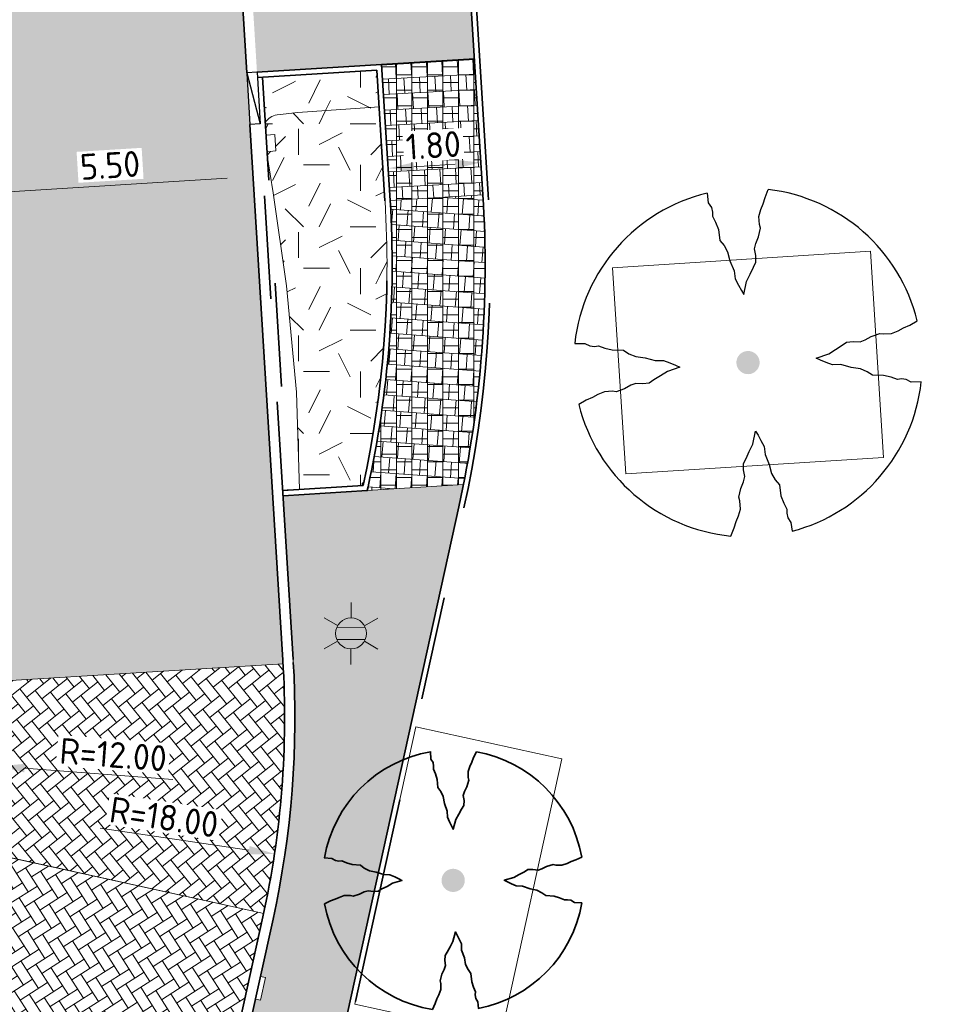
# Model space of a CAD drawing. Header units: metres. Extents: x 162305 to 163132, y 502542 to 502928.
# Tile 160 of 222: x 162626 to 162644, y 502709 to 502728. Entities that reach past the tile are written whole.
import ezdxf
from ezdxf.enums import TextEntityAlignment as Align

# ---------------------------------------------------------------- set-up
doc = ezdxf.new("R2010")
doc.units = ezdxf.units.M
for name, pattern in [('VH-GELEIDEBAND-SO', [6, 2, -2, 0, -2]), ('VH-OPSLUITBAND-SO', [10, 4, -2, 2, -2]), ('VH-TROTTOIRBAND-SO', [15, 5, -2, 2, -2, 2, -2]), ('ZZ-HIDDEN-SO', [4, 2, -2])]:
    doc.linetypes.add(name, pattern=pattern)
for name, color, linetype, lineweight, true_color in [('B-WE-OV-LICHTMAST-S-200', 190, 'Continuous', 18, 0x7f00ff), ('N-BH-VH-KANTOPSLUITING_ELEMENT_VERLOOPBAND-S', 253, 'Continuous', 30, 0x828282), ('N-BH-VH-VERHARDING_TEGEL-Grijs', 253, 'Continuous', 13, 0x828282), ('N-WE-GR-BOOM-S', 3, 'Continuous', 25, 0x00ff00), ('N-WE-GR-PLANTGATVERBETERING-A', 92, 'Continuous', 13, 0x00bd00), ('N-WE-VH-KANTOPSLUITING_GELEIDEBAND_50X200-G', 20, 'VH-GELEIDEBAND-SO', 35, 0xff3f00), ('N-WE-VH-KANTOPSLUITING_OPSLUITBAND_100X200-G', 150, 'VH-OPSLUITBAND-SO', 35, 0x007fff), ('N-WE-VH-KANTOPSLUITING_TROTTOIRBAND_180X200-G', 6, 'VH-TROTTOIRBAND-SO', 35, 0xff00ff), ('N-WE-VH-VERHARDING_BETONSTRAATSTEEN_KF_KEPER_EDELGRIJS-A', 254, 'Continuous', 13, 0xbebebe), ('N01-WE-GR-BOOM-S', 30, 'Continuous', 35, 0xff7f00)]:
    doc.layers.add(name, color=color, linetype=linetype, lineweight=lineweight, true_color=true_color)
for name, color, linetype, lineweight in [('N-BH-VH-MATERIAALGRENS-G', 7, 'Continuous', 40), ('N-WE-GR-GRAS-A-200', 62, 'Continuous', 18), ('N-WE-GW-ONTGRAVINGSVAK_ZAND-WERK-A', 7, 'Continuous', 13), ('N-WE-VH-KANTOPSLUITING_BETONRUG-G', 7, 'ZZ-HIDDEN-SO', 35), ('N-WE-VH-KANTOPSLUITING_VOORKANTBAND-G', 50, 'Continuous', 35), ('N-WE-VH-OPENVERHARDING_BETONSTRAATSTEEN-A-200', 92, 'Continuous', 18), ('N-WE-VH-OPENVERHARDING_TEGEL-A', 92, 'Continuous', 18), ('X-XX-AL-M', 7, 'Continuous', 18)]:
    doc.layers.add(name, color=color, linetype=linetype, lineweight=lineweight)
doc.layers.add('X-XX-AL-HULPLIJN 01-G', color=1, linetype='Continuous', lineweight=18, true_color=0xff0000, plot=False)
doc.styles.add('NLCS-ISO', font='NLCS-ISO.ttf')
doc.styles.add('NLCS-ISO-M200-T25', font='NLCS-ISO.ttf', dxfattribs={"height": 0.5})
doc.dimstyles.new('NLCS-M200-T25-PIJL_L2_H2', dxfattribs={"dimscale": 0.2, "dimtxt": 2.5, "dimasz": 2.5, "dimexe": 2, "dimexo": 2, "dimgap": 0.7, "dimtad": 1, "dimzin": 0, "dimdsep": 46, "dimtxsty": 'NLCS-ISO-M200-T25', "dimcen": 0, "dimdle": 2, "dimclrd": 256, "dimclre": 256, "dimclrt": 256, "dimazin": 0, "dimtfac": 1, "dimtdec": 3, "dimtofl": 0, "dimtmove": 0, "dimatfit": 3, "dimfxl": 2, "dimfxlon": 1, "dimtfillclr": 256, "dimtolj": 1, "dimtzin": 0, "dimlwd": -1, "dimlwe": -1, "dimarcsym": 0})
pattern_1 = [(0, (500, 0), (0.3, 0.15), [0.3, -0.3]), (90, (500, 0), (-0.3, 2e-17), [])]
pattern_2 = [(0, (0, 0), (2, 2), [0.5, -1.5]), (0, (1.1, 1.2), (2, 2), [0.5, -1.5]), (90, (0.2, 0.7), (-2, 2), [0.5, -1.5]), (90, (1, 1.4), (-2, 2), [0.5, -1.5]), (45, (0.4, 1.4), (0, 2), [0.5, -2.328427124]), (135, (1.1, 0), (-2, 0), [0.5, -2.328427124]), (26.5650512, (0.5, 0.6), (2, 8e-10), [0.5, -3.972135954]), (26.5650512, (1.4, 1.6), (2, 8e-10), [0.5, -3.972135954]), (63.43494882, (1.4, 0), (1e-10, 2), [0.5, -3.972135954]), (63.43494882, (0.5, 0.9), (1e-10, 2), [0.5, -3.972135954]), (63.43494882, (1.2, 0.4), (1e-10, 2), [0.5, -3.972135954]), (116.5650512, (0, 1.1), (-8e-10, 2), [0.5, -3.972135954]), (153.43494882, (0.4, 0.3), (-2, 1e-10), [0.5, -3.972135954])]

# ---------------------------------------------------------------- blocks, each defined once
blk = doc.blocks.new('SVH-KANTOPSLUITING_VERLOOP_180 200X250_50 200X200_LINKS5')
at = {"layer": 'N-BH-VH-KANTOPSLUITING_ELEMENT_VERLOOPBAND-S'}
for p, q in [((0.138, 1.01), (-0.062, 0.998)), ((-0.062, 0.998), (0.2, 0.012)), ((-0.062, 0.998), (0, 0)), ((0.138, 1.01), (0.2, 0.012)), ((0.2, 0.012), (0, 0))]:
    blk.add_line(p, q, dxfattribs=at)
blk = doc.blocks.new('*D226')
at = {"layer": 'Defpoints', "color": 0, "transparency": 16777216}
for p in [(162630.104, 502725.316), (162624.604, 502725.141), (162624.635, 502724.637)]:
    blk.add_point(p, dxfattribs=at)
at = {"layer": 'X-XX-AL-M', "transparency": 16777216}
for p, q in [((162629.625, 502724.944), (162625.134, 502724.668)), ((162630.124, 502724.975), (162630.149, 502724.575)), ((162624.628, 502724.742), (162624.659, 502724.238))]:
    blk.add_line(p, q, dxfattribs=at)
for points in [[(162629.62, 502725.027), (162629.631, 502724.861), (162630.124, 502724.975)], [(162625.129, 502724.751), (162625.139, 502724.584), (162624.635, 502724.637)]]:
    blk.add_solid(points, dxfattribs=at)
at = {"layer": 'X-XX-AL-M', "transparency": 16777216, "insert": (162627.356, 502725.195), "char_height": 0.5, "attachment_point": 5, "rotation": 3.5212, "style": 'NLCS-ISO-M200-T25', "bg_fill": 3, "box_fill_scale": 1.1, "bg_fill_color": 256, "bg_fill_true_color": 13158600, "bg_fill_transparency": 0}
blk.add_mtext('\\A1;5.50', dxfattribs=at)
blk = doc.blocks.new('*D227')
at = {"layer": 'Defpoints', "color": 0, "transparency": 16777216}
for p in [(162634.52, 502725.488), (162632.728, 502725.312), (162632.739, 502725.137)]:
    blk.add_point(p, dxfattribs=at)
at = {"layer": 'X-XX-AL-M', "transparency": 16777216}
for p, q in [((162632.739, 502725.137), (162632.764, 502724.738)), ((162634.036, 502725.219), (162633.238, 502725.169)), ((162634.535, 502725.25), (162634.56, 502724.851))]:
    blk.add_line(p, q, dxfattribs=at)
for points in [[(162634.031, 502725.302), (162634.042, 502725.135), (162634.535, 502725.25)], [(162633.233, 502725.252), (162633.243, 502725.085), (162632.739, 502725.137)]]:
    blk.add_solid(points, dxfattribs=at)
at = {"layer": 'X-XX-AL-M', "transparency": 16777216, "insert": (162633.613, 502725.583), "char_height": 0.5, "attachment_point": 5, "rotation": 3.5814, "style": 'NLCS-ISO-M200-T25', "bg_fill": 3, "box_fill_scale": 1.1, "bg_fill_color": 256, "bg_fill_true_color": 13158600, "bg_fill_transparency": 0}
blk.add_mtext('\\A1;1.80', dxfattribs=at)
blk = doc.blocks.new('*D228')
at = {"layer": 'Defpoints', "color": 0, "transparency": 16777216}
for p in [(162613.238, 502714.467), (162625.204, 502713.56)]:
    blk.add_point(p, dxfattribs=at)
at = {"layer": 'X-XX-AL-M', "transparency": 16777216}
blk.add_line((162628.574, 502713.304), (162625.702, 502713.522), dxfattribs=at)
blk.add_solid([(162625.708, 502713.605), (162625.696, 502713.439), (162625.204, 502713.56)], dxfattribs=at)
at = {"layer": 'X-XX-AL-M', "transparency": 16777216, "insert": (162627.417, 502713.783), "char_height": 0.5, "attachment_point": 5, "rotation": 355.6634, "style": 'NLCS-ISO-M200-T25', "bg_fill": 3, "box_fill_scale": 1.1, "bg_fill_color": 256, "bg_fill_true_color": 13158600, "bg_fill_transparency": 0}
blk.add_mtext('\\A1;R=12.00', dxfattribs=at)
blk = doc.blocks.new('*D229')
at = {"layer": 'Defpoints', "color": 0, "transparency": 16777216}
for p in [(162612.735, 502714.506), (162630.539, 502711.86)]:
    blk.add_point(p, dxfattribs=at)
at = {"layer": 'X-XX-AL-M', "transparency": 16777216}
blk.add_line((162627.165, 502712.362), (162630.044, 502711.934), dxfattribs=at)
blk.add_solid([(162630.057, 502712.016), (162630.032, 502711.851), (162630.539, 502711.86)], dxfattribs=at)
at = {"layer": 'X-XX-AL-M', "transparency": 16777216, "insert": (162628.4, 502712.573), "char_height": 0.5, "attachment_point": 5, "rotation": 351.5468, "style": 'NLCS-ISO-M200-T25', "bg_fill": 3, "box_fill_scale": 1.1, "bg_fill_color": 256, "bg_fill_true_color": 13158600, "bg_fill_transparency": 0}
blk.add_mtext('\\A1;R=18.00', dxfattribs=at)
blk = doc.blocks.new('DGN_COMPLEXSHAPE23')
at = {"layer": 'N-WE-GW-ONTGRAVINGSVAK_ZAND-WERK-A'}
for p, q in [((162630.588, 502726.172), (162630.588, 502726.172)), ((162632.678, 502724.505), (162632.678, 502724.505)), ((162632.267, 502719.058), (162632.267, 502719.058))]:
    blk.add_line(p, q, dxfattribs=at)
at = {"layer": 'N-WE-GW-ONTGRAVINGSVAK_ZAND-WERK-A', "flags": 128}
for points in [[(162630.588, 502726.172), (162630.988, 502726.221), (162632.564, 502726.326), (162632.678, 502724.505)], [(162632.247, 502718.992), (162631.021, 502718.917), (162630.964, 502720.8), (162630.771, 502722.864), (162630.513, 502724.665), (162630.4, 502725.387), (162630.395, 502725.455), (162630.566, 502725.474), (162630.546, 502725.79), (162630.376, 502725.78), (162630.369, 502725.902), (162630.407, 502725.986), (162630.362, 502726.005), (162630.362, 502726.005), (162630.361, 502726.016)]]:
    blk.add_lwpolyline(points, dxfattribs=at)
at = {"layer": 'N-WE-GW-ONTGRAVINGSVAK_ZAND-WERK-A'}
for centre, radius, start, end in [((162630.625, 502725.874), 0.3, 97.0799, 151.6524), ((162612.817, 502723.265), 19.9, 347.7967, 3.5731)]:
    blk.add_arc(centre, radius, start, end, dxfattribs=at)
blk.add_ellipse((162632.271, 502719.021), major_axis=(-0.0024, 0.0374), ratio=0.999228, start_param=0.039369, end_param=2.387257, dxfattribs=at)
blk = doc.blocks.new('SGR-BOOM_2E GROOTTE')
h = blk.add_hatch(color=256)
edge = h.paths.add_edge_path()
edge.add_arc((-0.002, 0.003), 0.15, 0, 360)
at = {"flags": 128}
for points in [[(-0.393, 2.219), (-0.386, 2.091), (-0.348, 2.03), (-0.339, 1.969), (-0.341, 1.917), (-0.308, 1.837), (-0.277, 1.741), (-0.267, 1.599), (-0.216, 1.531), (-0.176, 1.447), (-0.153, 1.329), (-0.105, 1.196), (-0.101, 1.091), (-0.064, 1.01), (-0.03, 0.939), (-0.003, 0.885), (0.045, 1.05), (0.096, 1.142), (0.143, 1.23), (0.18, 1.291), (0.184, 1.376), (0.173, 1.464), (0.193, 1.531), (0.234, 1.613), (0.265, 1.725), (0.255, 1.772), (0.254, 1.878), (0.285, 1.965), (0.319, 2.036), (0.35, 2.117), (0.397, 2.217)], [(-2.219, 0.389), (-2.089, 0.381), (-2.027, 0.345), (-1.967, 0.335), (-1.916, 0.339), (-1.835, 0.305), (-1.74, 0.274), (-1.598, 0.264), (-1.531, 0.213), (-1.443, 0.17), (-1.325, 0.147), (-1.195, 0.102), (-1.09, 0.098), (-1.008, 0.061), (-0.938, 0.027), (-0.883, 0), (-1.048, -0.048), (-1.141, -0.099), (-1.229, -0.146), (-1.29, -0.183), (-1.374, -0.186), (-1.462, -0.176), (-1.531, -0.196), (-1.612, -0.237), (-1.723, -0.268), (-1.77, -0.258), (-1.876, -0.259), (-1.963, -0.29), (-2.034, -0.323), (-2.115, -0.352), (-2.216, -0.401)], [(2.214, -0.385), (2.084, -0.378), (2.022, -0.34), (1.963, -0.33), (1.912, -0.335), (1.829, -0.3), (1.734, -0.27), (1.593, -0.259), (1.525, -0.21), (1.44, -0.168), (1.322, -0.144), (1.191, -0.097), (1.084, -0.093), (1.004, -0.057), (0.933, -0.022), (0.879, 0.005), (1.044, 0.053), (1.136, 0.103), (1.224, 0.15), (1.284, 0.188), (1.368, 0.191), (1.458, 0.18), (1.525, 0.201), (1.606, 0.24), (1.719, 0.273), (1.765, 0.263), (1.87, 0.262), (1.959, 0.292), (2.029, 0.328), (2.111, 0.357), (2.212, 0.405)], [(-0.36, -2.218), (-0.311, -2.117), (-0.28, -2.037), (-0.248, -1.966), (-0.217, -1.878), (-0.216, -1.773), (-0.228, -1.725), (-0.195, -1.613), (-0.156, -1.531), (-0.135, -1.464), (-0.145, -1.375), (-0.141, -1.292), (-0.104, -1.231), (-0.057, -1.143), (-0.006, -1.05), (0.041, -0.885), (0.069, -0.939), (0.102, -1.01), (0.139, -1.092), (0.144, -1.196), (0.19, -1.328), (0.213, -1.447), (0.255, -1.531), (0.305, -1.599), (0.316, -1.741), (0.347, -1.836), (0.381, -1.918), (0.376, -1.968), (0.387, -2.031), (0.423, -2.09), (0.432, -2.205)]]:
    blk.add_lwpolyline(points, dxfattribs=at)
for start, end in [(100.0002, 170.1098), (10.2999, 79.792), (190.3241, 260.8433), (281.0946, 350.0621)]:
    blk.add_arc((-0.002, 0.003), 2.25, start, end)
blk = doc.blocks.new('SGR-BOOM_3E GROOTTE')
h = blk.add_hatch(color=256)
edge = h.paths.add_edge_path()
edge.add_arc((-0.002, 0.003), 0.15, 0, 360)
at = {"flags": 128}
for points in [[(-0.296, 1.665), (-0.29, 1.569), (-0.261, 1.523), (-0.255, 1.478), (-0.256, 1.439), (-0.231, 1.379), (-0.208, 1.307), (-0.201, 1.2), (-0.163, 1.149), (-0.132, 1.086), (-0.115, 0.997), (-0.079, 0.898), (-0.076, 0.819), (-0.049, 0.758), (-0.023, 0.705), (-0.003, 0.664), (0.033, 0.788), (0.072, 0.857), (0.107, 0.924), (0.134, 0.969), (0.138, 1.033), (0.129, 1.099), (0.144, 1.149), (0.175, 1.211), (0.198, 1.295), (0.19, 1.33), (0.19, 1.409), (0.213, 1.475), (0.239, 1.528), (0.262, 1.589), (0.297, 1.664)], [(-1.665, 0.293), (-1.567, 0.287), (-1.521, 0.259), (-1.476, 0.252), (-1.437, 0.255), (-1.377, 0.23), (-1.306, 0.207), (-1.199, 0.199), (-1.149, 0.161), (-1.083, 0.128), (-0.994, 0.111), (-0.897, 0.077), (-0.818, 0.074), (-0.757, 0.047), (-0.704, 0.021), (-0.663, 0.001), (-0.787, -0.035), (-0.856, -0.074), (-0.922, -0.108), (-0.968, -0.137), (-1.031, -0.139), (-1.097, -0.131), (-1.149, -0.146), (-1.21, -0.177), (-1.293, -0.2), (-1.328, -0.193), (-1.408, -0.193), (-1.473, -0.216), (-1.526, -0.241), (-1.587, -0.263), (-1.662, -0.3)], [(1.66, -0.288), (1.562, -0.282), (1.516, -0.254), (1.472, -0.247), (1.434, -0.25), (1.371, -0.224), (1.3, -0.201), (1.194, -0.193), (1.143, -0.156), (1.079, -0.125), (0.991, -0.107), (0.892, -0.072), (0.813, -0.069), (0.752, -0.042), (0.699, -0.016), (0.658, 0.005), (0.782, 0.041), (0.851, 0.078), (0.917, 0.114), (0.962, 0.142), (1.025, 0.144), (1.093, 0.136), (1.143, 0.151), (1.204, 0.181), (1.288, 0.206), (1.323, 0.198), (1.402, 0.198), (1.468, 0.22), (1.521, 0.247), (1.583, 0.269), (1.659, 0.304)], [(-0.27, -1.663), (-0.234, -1.587), (-0.211, -1.527), (-0.186, -1.474), (-0.163, -1.407), (-0.163, -1.329), (-0.171, -1.293), (-0.147, -1.209), (-0.118, -1.147), (-0.102, -1.097), (-0.109, -1.03), (-0.107, -0.968), (-0.078, -0.922), (-0.043, -0.857), (-0.005, -0.787), (0.03, -0.663), (0.051, -0.704), (0.076, -0.756), (0.104, -0.818), (0.107, -0.896), (0.142, -0.995), (0.159, -1.084), (0.19, -1.147), (0.228, -1.199), (0.237, -1.305), (0.26, -1.376), (0.285, -1.438), (0.282, -1.475), (0.289, -1.522), (0.317, -1.566), (0.323, -1.653)]]:
    blk.add_lwpolyline(points, dxfattribs=at)
for start, end in [(100.0002, 170.1098), (10.2999, 79.792), (190.3241, 260.8433), (281.0946, 350.0621)]:
    blk.add_arc((-0.002, 0.003), 1.687, start, end)
blk = doc.blocks.new('B-SOV-LICHTMAST-SO')
for p, q in [((0, 1.5), (0, 3)), ((-1.299, 0.75), (-2.598, 1.5)), ((1.299, 0.75), (2.598, 1.5)), ((-1.299, -0.75), (-2.598, -1.5)), ((1.299, -0.75), (2.598, -1.5)), ((0, -1.5), (0, -3))]:
    blk.add_line(p, q)
at = {"flags": 128}
for points in [[(-1.378, 0.593), (1.378, 0.593)], [(-1.378, -0.593), (1.378, -0.593)]]:
    blk.add_lwpolyline(points, dxfattribs=at)
blk.add_circle((0, 0), 1.5)
at = {"style": 'NLCS-ISO'}
blk.add_attdef('TYPE', text='', height=1.8, dxfattribs=at).set_placement((0, 3), align=Align.BOTTOM_CENTER)

msp = doc.modelspace()

# ---------------------------------------------------------------- hatches: boundary and pattern name
at = {"layer": 'N-WE-GR-GRAS-A-200'}
h = msp.add_hatch(dxfattribs=at)
h.set_pattern_fill('AGR-GRAS_02-SO', color=256, scale=0.2, style=0, pattern_type=2)
h.set_pattern_definition(pattern_2)
h.paths.add_polyline_path([(162421.517, 502819.726), (162435.034, 502820.576), (162435.169, 502820.432), (162435.343, 502820.275), (162435.553, 502820.121), (162435.897, 502819.944), (162436.228, 502819.841), (162436.649, 502819.789), (162442.014, 502820.095), (162442.181, 502820.21), (162442.325, 502817.953), (162445.008, 502818.123), (162446.244, 502817.251), (162443.192, 502817.061), (162443.511, 502811.925), (162442.505, 502811.858), (162442.17, 502817.226), (162424.634, 502816.13), (162424.643, 502815.982), (162424.967, 502810.771), (162422.081, 502810.59)])
edge = h.paths.add_edge_path(flags=16)
edge.add_ellipse((162362.043, 502852.57), major_axis=(-0.0024, 0.0374), ratio=0.999228, start_angle=0, end_angle=360, ccw=False)
edge = h.paths.add_edge_path(flags=16)
edge.add_ellipse((162362.585, 502843.074), major_axis=(-0.0024, 0.0374), ratio=0.999228, start_angle=0, end_angle=360, ccw=False)
edge = h.paths.add_edge_path(flags=16)
edge.add_ellipse((162361.375, 502862.47), major_axis=(-0.0024, 0.0374), ratio=0.999228, start_angle=0, end_angle=360, ccw=False)
h.paths.add_polyline_path([(162362.219, 502859.55), (162362.319, 502859.557), (162363.515, 502840.078), (162363.415, 502840.072), (162363.443, 502839.623), (162363.543, 502839.629), (162363.629, 502838.217), (162362.822, 502838.159), (162362.786, 502838.484), (162362.788, 502838.484), (162362.758, 502838.774), (162362.163, 502845.491), (162360.898, 502866.676), (162361.878, 502866.739), (162362.291, 502860.006), (162362.191, 502860)])
h.paths.add_polyline_path([(162370.36, 502859.13), (162370.182, 502861.923), (162370.463, 502861.92), (162370.486, 502861.402), (162370.779, 502861.415), (162370.814, 502860.896), (162371.337, 502860.935), (162371.387, 502859.961), (162371.777, 502859.979), (162371.78, 502859.223)])
edge = h.paths.add_edge_path(flags=16)
edge.add_ellipse((162389.544, 502924.307), major_axis=(-0.0024, 0.0375), ratio=0.999228, start_angle=0, end_angle=360, ccw=False)
edge = h.paths.add_edge_path(flags=16)
edge.add_ellipse((162379.964, 502923.711), major_axis=(-0.0024, 0.0375), ratio=0.999228, start_angle=0, end_angle=360, ccw=False)
h.paths.add_polyline_path([(162371.042, 502923.041), (162371.029, 502923.547), (162371.022, 502923.655), (162398.112, 502925.305), (162398.145, 502924.764)])
edge = h.paths.add_edge_path(flags=16)
edge.add_ellipse((162472.361, 502871.473), major_axis=(-0.0024, 0.0375), ratio=0.999228, start_angle=0, end_angle=360, ccw=False)
edge = h.paths.add_edge_path(flags=16)
edge.add_ellipse((162472.286, 502872.403), major_axis=(-0.0024, 0.0375), ratio=0.999228, start_angle=0, end_angle=360, ccw=False)
edge = h.paths.add_edge_path(flags=16)
edge.add_ellipse((162481.311, 502872.974), major_axis=(-0.0024, 0.0375), ratio=0.999228, start_angle=0, end_angle=360, ccw=False)
edge = h.paths.add_edge_path(flags=16)
edge.add_ellipse((162481.4, 502872.078), major_axis=(-0.0024, 0.0375), ratio=0.999228, start_angle=0, end_angle=360, ccw=False)
edge = h.paths.add_edge_path(flags=16)
edge.add_ellipse((162491.481, 502873.637), major_axis=(-0.0024, 0.0375), ratio=0.999228, start_angle=0, end_angle=360, ccw=False)
edge = h.paths.add_edge_path()
edge.add_line((162491.614, 502871.718), (162490.496, 502871.657))
edge.add_line((162490.496, 502871.657), (162490.491, 502871.77))
edge.add_line((162490.491, 502871.77), (162478.157, 502870.992))
edge.add_line((162478.157, 502870.992), (162470.974, 502870.605))
edge.add_line((162470.974, 502870.605), (162470.856, 502872.5))
edge.add_line((162470.856, 502872.5), (162485.627, 502873.415))
edge.add_line((162485.627, 502873.415), (162493.227, 502873.874))
edge.add_line((162493.227, 502873.874), (162492.846, 502880.392))
edge.add_line((162492.846, 502880.392), (162493.987, 502880.465))
edge.add_line((162493.987, 502880.465), (162494.519, 502871.874))
edge.add_line((162494.519, 502871.874), (162491.646, 502871.719))
edge.add_ellipse((162491.628, 502871.752), major_axis=(-0.0024, 0.0375), ratio=0.999228, start_angle=204.2611, end_angle=514.6215)
h.paths.add_polyline_path([(162503.076, 502855.443), (162503.175, 502855.449), (162503.182, 502855.349), (162507.723, 502855.63), (162508.325, 502845.898), (162508.826, 502845.929), (162509.922, 502845.996), (162508.48, 502869.305), (162502.561, 502868.939), (162502.362, 502868.295), (162502.373, 502866.891)])
h.paths.add_polyline_path([(162538.734, 502870.453), (162538.737, 502870.459), (162538.743, 502870.478), (162538.747, 502870.497), (162538.75, 502870.516), (162538.751, 502870.535), (162538.75, 502870.553), (162538.747, 502870.572), (162538.743, 502870.591), (162538.737, 502870.611), (162538.729, 502870.629), (162538.722, 502870.641), (162538.703, 502870.938), (162537.951, 502870.89), (162537.968, 502870.619), (162537.965, 502870.611), (162537.958, 502870.591), (162537.954, 502870.572), (162537.952, 502870.553), (162537.951, 502870.535), (162537.952, 502870.516), (162537.954, 502870.497), (162537.958, 502870.478), (162537.965, 502870.459), (162537.973, 502870.44), (162537.98, 502870.426), (162537.999, 502870.138), (162538.751, 502870.186)], flags=16)
edge = h.paths.add_edge_path(flags=16)
edge.add_ellipse((162531.906, 502869.982), major_axis=(-0.25, 0), ratio=1, start_angle=-146.5113, end_angle=206.759, ccw=False)
edge.add_line((162532.115, 502870.12), (162532.13, 502870.095))
edge = h.paths.add_edge_path(flags=16)
edge.add_ellipse((162511.919, 502869.277), major_axis=(-0.0024, 0.0375), ratio=0.999228, start_angle=0, end_angle=360, ccw=False)
edge = h.paths.add_edge_path(flags=16)
edge.add_ellipse((162522.497, 502868.462), major_axis=(-0.0024, 0.0375), ratio=0.999228, start_angle=0, end_angle=360, ccw=False)
edge = h.paths.add_edge_path(flags=16)
edge.add_ellipse((162522.447, 502869.89), major_axis=(-0.0024, 0.0375), ratio=0.999228, start_angle=0, end_angle=360, ccw=False)
edge = h.paths.add_edge_path(flags=16)
edge.add_ellipse((162532.379, 502869.057), major_axis=(-0.0024, 0.0375), ratio=0.999228, start_angle=0, end_angle=360, ccw=False)
edge = h.paths.add_edge_path()
edge.add_line((162511.902, 502867.747), (162510.21, 502867.645))
edge.add_line((162510.21, 502867.645), (162510.109, 502869.306))
edge.add_line((162510.109, 502869.306), (162538.74, 502871.078))
edge.add_line((162538.74, 502871.078), (162538.844, 502869.377))
edge.add_line((162538.844, 502869.377), (162511.943, 502867.75))
edge.add_ellipse((162511.92, 502867.78), major_axis=(-0.0024, 0.0375), ratio=0.999228, start_angle=212.8954, end_angle=506.7392)
edge = h.paths.add_edge_path(flags=16)
edge.add_ellipse((162554.017, 502704.407), major_axis=(-0.25, 0), ratio=1, start_angle=-19.7806, end_angle=333.4897, ccw=False)
edge.add_line((162553.781, 502704.492), (162553.793, 502704.519))
edge = h.paths.add_edge_path()
edge.add_ellipse((162551.443, 502714.761), major_axis=(-0.579, 0), ratio=1, start_angle=88.3276, end_angle=98.4248)
edge.add_line((162551.528, 502714.188), (162556.303, 502714.513))
edge.add_line((162556.303, 502714.513), (162556.577, 502710.125))
edge.add_line((162556.577, 502710.125), (162556.776, 502710.137))
edge.add_line((162556.776, 502710.137), (162556.846, 502709.236))
edge.add_line((162556.846, 502709.236), (162552.732, 502708.974))
edge.add_line((162552.732, 502708.974), (162552.986, 502704.982))
edge.add_line((162552.986, 502704.982), (162557.154, 502705.248))
edge.add_line((162557.154, 502705.248), (162557.171, 502705.029))
edge.add_line((162557.171, 502705.029), (162577.095, 502706.273))
edge.add_line((162577.095, 502706.273), (162577.219, 502706.826))
edge.add_line((162577.219, 502706.826), (162577.305, 502705.378))
edge.add_line((162577.305, 502705.378), (162549.792, 502703.693))
edge.add_line((162549.792, 502703.693), (162549.16, 502713.814))
edge.add_line((162549.16, 502713.814), (162549.362, 502713.826))
edge.add_line((162549.362, 502713.826), (162549.356, 502713.926))
edge.add_line((162549.356, 502713.926), (162550.264, 502713.982))
edge.add_ellipse((162550.22, 502714.681), major_axis=(-0.7, 0), ratio=1, start_angle=93.5531, end_angle=128.9932)
edge.add_line((162550.661, 502714.137), (162551.426, 502714.182))
edge = h.paths.add_edge_path(flags=16)
edge.add_ellipse((162508.182, 502708.963), major_axis=(-0.0024, 0.0375), ratio=0.999228, start_angle=0, end_angle=360, ccw=False)
edge = h.paths.add_edge_path(flags=16)
edge.add_ellipse((162498.418, 502708.139), major_axis=(-0.0024, 0.0375), ratio=0.999228, start_angle=0, end_angle=360, ccw=False)
edge = h.paths.add_edge_path(flags=16)
edge.add_ellipse((162487.929, 502707.676), major_axis=(-0.0024, 0.0375), ratio=0.999228, start_angle=0, end_angle=360, ccw=False)
edge = h.paths.add_edge_path(flags=16)
edge.add_ellipse((162478.214, 502707.105), major_axis=(-0.0024, 0.0375), ratio=0.999228, start_angle=0, end_angle=360, ccw=False)
h.paths.add_polyline_path([(162476.685, 502707.087), (162505.879, 502708.912), (162539.79, 502710.978), (162539.851, 502709.987), (162476.746, 502706.099)])
edge = h.paths.add_edge_path(flags=16)
edge.add_ellipse((162395.834, 502721.362), major_axis=(-0.0024, 0.0374), ratio=0.999228, start_angle=0, end_angle=360, ccw=False)
edge = h.paths.add_edge_path(flags=16)
edge.add_ellipse((162396.47, 502711.185), major_axis=(-0.0024, 0.0374), ratio=0.999228, start_angle=0, end_angle=360, ccw=False)
edge = h.paths.add_edge_path()
edge.add_line((162395.383, 502731.715), (162396.765, 502708.907))
edge.add_line((162396.765, 502708.907), (162397.036, 502704.3))
edge.add_line((162397.036, 502704.3), (162396.295, 502704.256))
edge.add_line((162396.295, 502704.256), (162395.798, 502704.697))
edge.add_line((162395.798, 502704.697), (162394.018, 502733.935))
edge.add_line((162394.018, 502733.935), (162394.9, 502734.934))
edge.add_line((162394.9, 502734.934), (162395.187, 502734.952))
edge.add_line((162395.187, 502734.952), (162395.379, 502731.782))
edge.add_ellipse((162395.364, 502731.747), major_axis=(-0.0024, 0.0374), ratio=0.999228, start_angle=333.5251, end_angle=566.1217)
edge = h.paths.add_edge_path(flags=16)
edge.add_ellipse((162599.331, 502707.364), major_axis=(-0.0024, 0.0375), ratio=0.999228, start_angle=0, end_angle=360, ccw=False)
edge = h.paths.add_edge_path(flags=16)
edge.add_ellipse((162589.565, 502706.823), major_axis=(-0.0024, 0.0375), ratio=0.999228, start_angle=0, end_angle=360, ccw=False)
edge = h.paths.add_edge_path()
edge.add_ellipse((162583.961, 502706.24), major_axis=(-0.25, 0), ratio=1, start_angle=93.4892, end_angle=273.4892)
edge.add_line((162583.945, 502706.489), (162583.943, 502706.535))
edge.add_line((162583.943, 502706.535), (162608.977, 502708.062))
edge.add_line((162608.977, 502708.062), (162609.022, 502707.322))
edge.add_line((162609.022, 502707.322), (162583.988, 502705.788))
edge.add_line((162583.988, 502705.788), (162583.976, 502705.99))
edge = h.paths.add_edge_path(flags=16)
edge.add_ellipse((162616.144, 502666.519), major_axis=(-0.0024, 0.0374), ratio=0.999228, start_angle=0, end_angle=360, ccw=False)
edge = h.paths.add_edge_path(flags=16)
edge.add_ellipse((162615.418, 502676.401), major_axis=(-0.0024, 0.0374), ratio=0.999228, start_angle=0, end_angle=360, ccw=False)
edge = h.paths.add_edge_path()
edge.add_ellipse((162615.429, 502664.807), major_axis=(-0.25, 0), ratio=1, start_angle=33.4892, end_angle=333.4892)
edge.add_line((162615.205, 502664.919), (162615.153, 502664.945))
edge.add_line((162615.153, 502664.945), (162613.958, 502684.042))
edge.add_line((162613.958, 502684.042), (162615.141, 502684.116))
edge.add_line((162615.141, 502684.116), (162615.159, 502683.799))
edge.add_line((162615.159, 502683.799), (162616.307, 502665.548))
edge.add_line((162616.307, 502665.548), (162616.303, 502665.534))
edge.add_line((162616.303, 502665.534), (162616.301, 502665.515))
edge.add_line((162616.301, 502665.515), (162616.3, 502665.496))
edge.add_line((162616.3, 502665.496), (162616.301, 502665.477))
edge.add_line((162616.301, 502665.477), (162616.303, 502665.458))
edge.add_line((162616.303, 502665.458), (162616.308, 502665.439))
edge.add_line((162616.308, 502665.439), (162616.314, 502665.42))
edge.add_line((162616.314, 502665.42), (162616.315, 502665.418))
edge.add_line((162616.315, 502665.418), (162616.722, 502658.942))
edge.add_line((162616.722, 502658.942), (162615.533, 502658.854))
edge.add_line((162615.533, 502658.854), (162615.172, 502664.637))
edge.add_line((162615.172, 502664.637), (162615.22, 502664.669))
h.paths.add_polyline_path([(162613.807, 502655.383), (162613.598, 502658.712), (162613.638, 502658.715), (162613.934, 502653.992), (162582.144, 502652.018), (162582.063, 502653.317)])
h.paths.add_polyline_path([(162630.424, 502647.556), (162630.699, 502642.626), (162628.4, 502642.494), (162627.777, 502642.458), (162627.786, 502642.278), (162603.433, 502640.765), (162603.114, 502645.897), (162602.077, 502645.841), (162602.105, 502645.392), (162602.141, 502645.394), (162602.467, 502640.049), (162633.855, 502641.963), (162634.145, 502641.982), (162633.881, 502644.367), (162633.717, 502645), (162633.378, 502645.727), (162632.876, 502646.364), (162632.286, 502646.854), (162631.624, 502647.211)])
edge = h.paths.add_edge_path(flags=16)
edge.add_ellipse((162567.845, 502652.2), major_axis=(-0.0024, 0.0375), ratio=0.999228, start_angle=0, end_angle=360, ccw=False)
edge = h.paths.add_edge_path()
edge.add_line((162548.046, 502650.768), (162548.03, 502651.015))
edge.add_line((162548.03, 502651.015), (162549.486, 502651.109))
edge.add_line((162549.486, 502651.109), (162549.486, 502650.517))
edge.add_line((162549.486, 502650.517), (162550.286, 502650.517))
edge.add_line((162550.286, 502650.517), (162550.286, 502651.16))
edge.add_line((162550.286, 502651.16), (162558.56, 502651.693))
edge.add_ellipse((162558.587, 502651.719), major_axis=(-0.0024, 0.0375), ratio=0.999228, start_angle=129.7834, end_angle=230.2968)
edge.add_line((162558.617, 502651.697), (162573.877, 502652.68))
edge.add_line((162573.877, 502652.68), (162573.944, 502651.609))
edge.add_line((162573.944, 502651.609), (162548.093, 502650.004))
edge.add_line((162548.093, 502650.004), (162548.05, 502650.705))
edge.add_ellipse((162548.028, 502650.735), major_axis=(-0.0024, 0.0375), ratio=0.999228, start_angle=211.6727, end_angle=328.1784)
edge = h.paths.add_edge_path(flags=16)
edge.add_ellipse((162430.665, 502659.865), major_axis=(-0.0024, 0.0375), ratio=0.999228, start_angle=0, end_angle=360, ccw=False)
edge = h.paths.add_edge_path(flags=16)
edge.add_ellipse((162420.419, 502659.642), major_axis=(-0.0024, 0.0375), ratio=0.999228, start_angle=0, end_angle=360, ccw=False)
edge = h.paths.add_edge_path(flags=16)
edge.add_ellipse((162411.256, 502659.155), major_axis=(-0.0024, 0.0375), ratio=0.999228, start_angle=0, end_angle=360, ccw=False)
h.paths.add_polyline_path([(162435.507, 502661.043), (162435.323, 502659.857), (162409.633, 502658.262), (162409.562, 502659.421), (162417.311, 502659.909), (162417.311, 502659.564), (162418.111, 502659.564), (162418.111, 502659.962)])
edge = h.paths.add_edge_path()
edge.add_arc((162406.536, 502665.135), 0.25, 314.1361, 386.759)
edge.add_line((162406.759, 502665.248), (162406.744, 502665.273))
edge.add_arc((162406.536, 502665.135), 0.25, 33.4892, 53.1521)
edge.add_line((162406.686, 502665.335), (162405.617, 502682.119))
edge.add_line((162405.617, 502682.119), (162404.587, 502699.361))
edge.add_line((162404.587, 502699.361), (162405.114, 502699.394))
edge.add_line((162405.114, 502699.394), (162407.566, 502659.298))
edge.add_line((162407.566, 502659.298), (162407.073, 502659.267))
edge.add_line((162407.073, 502659.267), (162407.068, 502659.343))
edge.add_line((162407.068, 502659.343), (162407.062, 502659.43))
edge.add_line((162407.062, 502659.43), (162406.71, 502664.956))
h.paths.add_polyline_path([(162384.175, 502626.989), (162385.046, 502626.592), (162372.825, 502599.014), (162371.335, 502595.495), (162370.722, 502593.495), (162370.394, 502591.743), (162370.27, 502590.819), (162370.22, 502589.04), (162370.38, 502587.03), (162370.565, 502585.909), (162371.415, 502583.295), (162372.193, 502581.707), (162370.908, 502584.33), (162369.966, 502586.806), (162369.747, 502588.04), (162369.616, 502589.543), (162369.609, 502591.028), (162369.765, 502592.585), (162370.157, 502594.429), (162370.745, 502596.215), (162373.739, 502603.155), (162382.073, 502622.389), (162383.982, 502627.016)])
h.paths.add_polyline_path([(162633.546, 502600.513), (162633.828, 502595.971), (162634.923, 502596.039), (162635.361, 502596.088), (162635.807, 502596.254), (162636.127, 502596.481), (162636.395, 502596.782), (162636.609, 502597.185), (162636.68, 502597.521), (162636.692, 502597.852), (162636.458, 502601.632), (162636.458, 502601.69), (162604.902, 502599.753), (162604.852, 502599.75), (162605.149, 502595.651), (162605.325, 502595.091), (162605.529, 502594.771), (162606.031, 502594.327), (162606.489, 502594.101), (162606.98, 502594.014), (162607.398, 502594.03), (162607.379, 502594.329), (162607.479, 502594.335), (162607.197, 502598.877)])
h = msp.add_hatch(dxfattribs=at)
h.set_pattern_fill('AGR-GRAS_02-SO', color=256, scale=0.2, style=0, pattern_type=2)
h.set_pattern_definition(pattern_2)
h.paths.add_polyline_path([(162630.988, 502726.221), (162630.879, 502726.938), (162632.52, 502727.039), (162632.564, 502726.326)], flags=0)
h = msp.add_hatch(dxfattribs=at)
h.set_pattern_fill('AGR-GRAS_02-SO', color=256, scale=0.2, style=0, pattern_type=2)
h.set_pattern_definition(pattern_2)
h.paths.add_polyline_path([(162630.563, 502726.37, 0.118692), (162630.344, 502726.288), (162630.306, 502726.903), (162630.879, 502726.938), (162630.958, 502726.419)])
h = msp.add_hatch(dxfattribs=at)
h.set_pattern_fill('AGR-GRAS_02-SO', color=256, scale=0.2, style=0, pattern_type=2)
h.set_pattern_definition(pattern_2)
edge = h.paths.add_edge_path()
edge.add_line((162632.247, 502718.992), (162631.021, 502718.917))
edge.add_line((162631.021, 502718.917), (162630.964, 502720.8))
edge.add_line((162630.964, 502720.8), (162630.771, 502722.864))
edge.add_line((162630.771, 502722.864), (162630.513, 502724.665))
edge.add_line((162630.513, 502724.665), (162630.4, 502725.387))
edge.add_line((162630.4, 502725.387), (162630.395, 502725.455))
edge.add_line((162630.395, 502725.455), (162630.566, 502725.474))
edge.add_line((162630.566, 502725.474), (162630.546, 502725.79))
edge.add_line((162630.546, 502725.79), (162630.376, 502725.78))
edge.add_line((162630.376, 502725.78), (162630.369, 502725.902))
edge.add_line((162630.369, 502725.902), (162630.407, 502725.986))
edge.add_line((162630.407, 502725.986), (162630.362, 502726.005))
edge.add_line((162630.362, 502726.005), (162630.362, 502726.005))
edge.add_line((162630.362, 502726.005), (162630.361, 502726.016))
edge.add_arc((162630.625, 502725.874), 0.3, 97.0799, 151.6524, ccw=False)
edge.add_line((162630.588, 502726.172), (162630.988, 502726.221))
edge.add_line((162630.988, 502726.221), (162632.564, 502726.326))
edge.add_line((162632.564, 502726.326), (162632.678, 502724.505))
edge.add_arc((162612.817, 502723.265), 19.9, -12.2033, 3.5731, ccw=False)
edge.add_ellipse((162632.271, 502719.021), major_axis=(-0.0024, 0.0374), ratio=0.999228, start_angle=2.2557, end_angle=136.7798)
at = {"layer": 'N-WE-VH-OPENVERHARDING_BETONSTRAATSTEEN-A-200', "true_color": 0x333333}
h = msp.add_hatch(dxfattribs=at)
h.set_pattern_fill('AVH-BSS_KEIFORMAAT_KEPER-SO', color=250, scale=0.2, angle=273.521, pattern_type=2)
h.set_pattern_definition([(318.521036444, (0, 0), (0.29642423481, 0.01823932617), [0.63, -0.21]), (48.521036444, (0.15733, -0.1391), (0.29642423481, 0.01823932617), [0.63, -0.21])])
h.paths.add_polyline_path([(162625.215, 502715.204), (162630.705, 502715.542), (162625.77, 502795.746), (162620.28, 502795.408), (162622.51, 502759.177), (162623.462, 502743.69)])
h = msp.add_hatch(dxfattribs=at)
h.set_pattern_fill('AVH-BSS_KEIFORMAAT_KEPER-SO', color=250, scale=0.2, angle=263.6748, pattern_type=2)
h.set_pattern_definition([(308.674799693, (0, 0), (0.29517698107, -0.03271925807), [0.63, -0.21]), (38.674799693, (0.13123, -0.16395), (0.29517698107, -0.03271925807), [0.63, -0.21])])
h.paths.add_polyline_path([(162630.705, 502715.542), (162625.215, 502715.204, -0.069569), (162624.958, 502711.891), (162630.33, 502710.71, 0.067618)])
h = msp.add_hatch(dxfattribs=at)
h.set_pattern_fill('AVH-BSS_KEIFORMAAT_KEPER-SO', color=250, scale=0.2, angle=77.6027, pattern_type=2)
h.set_pattern_definition([(122.60267167, (0, 0), (-0.29005984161, 0.063759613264), [0.63, -0.21]), (212.60267167, (-0.11315, 0.1769), (-0.29005984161, 0.063759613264), [0.63, -0.21])])
h.paths.add_polyline_path([(162621.629, 502696.746), (162627.002, 502695.606), (162630.33, 502710.71), (162624.958, 502711.891)])
at = {"layer": 'N-WE-VH-OPENVERHARDING_TEGEL-A', "true_color": 0x333333}
h = msp.add_hatch(dxfattribs=at)
h.set_pattern_fill('AVH-TEGEL_400X400_HALFST_02', color=250, angle=93.55, pattern_type=2)
h.set_pattern_definition([(93.55, (0, 0), (-0.3992324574, -0.02476782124), []), (183.55, (0, 0), (0.02476782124, -0.3992324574), [0.4, -0.4]), (183.55, (-0.4116, 0.17485), (0.02476782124, -0.3992324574), [0.4, -0.4]), (93.55, (-0.212, 0.1872), (-0.7984649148, -0.0495356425), [0, -1.6]), (93.55, (-0.2368, 0.5865), (-0.7984649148, -0.0495356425), [0, -1.6]), (138.55, (0, 0), (-0.7489292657, -0.8480005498), [])])
h.paths.add_polyline_path([(162629.223, 502742.878), (162631.622, 502743.026), (162631.509, 502744.826), (162629.112, 502744.679), (162628.836, 502749.17), (162631.229, 502749.318), (162631.117, 502751.118), (162628.725, 502750.971), (162628.449, 502755.458), (162630.836, 502755.605), (162630.724, 502757.406), (162628.338, 502757.259), (162628.062, 502761.746), (162630.444, 502761.893), (162630.331, 502763.693), (162627.951, 502763.547), (162627.675, 502768.034), (162630.051, 502768.181), (162629.939, 502769.981), (162627.564, 502769.835), (162627.288, 502774.323), (162629.658, 502774.469), (162629.546, 502776.269), (162627.178, 502776.124), (162626.901, 502780.611), (162629.266, 502780.756), (162629.153, 502782.557), (162626.791, 502782.411), (162626.514, 502786.898), (162628.873, 502787.044), (162628.761, 502788.844), (162626.404, 502788.699), (162626.128, 502793.187), (162628.481, 502793.332), (162630.277, 502793.444), (162632.171, 502763.107), (162632.179, 502762.993), (162632.187, 502762.864), (162632.229, 502762.178), (162632.535, 502757.276), (162632.642, 502755.571), (162634.41, 502727.257), (162632.613, 502727.145), (162630.2, 502726.997), (162629.893, 502731.987), (162632.302, 502732.135), (162631.902, 502738.534), (162629.5, 502738.387)])
edge = h.paths.add_edge_path(flags=16)
edge.add_arc((162626.655, 502787.091), 0.459, 270.8068, 276.1297)
h = msp.add_hatch(dxfattribs=at)
h.set_pattern_fill('AVH-TEGEL_300X300_HALFST', color=250, pattern_type=2)
h.set_pattern_definition(pattern_1)
h.paths.add_polyline_path([(162634.574, 502724.623), (162632.778, 502724.511), (162632.613, 502727.145), (162634.41, 502727.257)])
h = msp.add_hatch(dxfattribs=at)
h.set_pattern_fill('AVH-TEGEL_300X300_HALFST', color=250, angle=273.0855, pattern_type=2)
h.set_pattern_definition([(273.08552769, (0, 0), (0.165930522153, -0.291491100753), [0.3, -0.3]), (3.08552769, (0, 0), (-0.01614797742, 0.29956508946), [])])
h.paths.add_polyline_path([(162634.574, 502724.623), (162632.778, 502724.511), (162632.613, 502727.145), (162634.41, 502727.257)])
h = msp.add_hatch(dxfattribs=at)
h.set_pattern_fill('AVH-TEGEL_300X300_HALFST', color=250, pattern_type=2)
h.set_pattern_definition(pattern_1)
edge = h.paths.add_edge_path()
edge.add_arc((162612.817, 502723.265), 21.8, -11.245, 3.5731, ccw=False)
edge.add_line((162634.198, 502719.014), (162632.334, 502718.897))
edge.add_line((162632.334, 502718.897), (162632.35, 502718.971))
edge.add_arc((162612.817, 502723.265), 20, 347.6027, 363.5731)
edge.add_line((162632.778, 502724.511), (162634.574, 502724.623))
edge.add_line((162634.574, 502724.623), (162634.574, 502724.623))
h = msp.add_hatch(dxfattribs=at)
h.set_pattern_fill('AVH-TEGEL_300X300_HALFST', color=250, angle=265.734, pattern_type=2)
h.set_pattern_definition([(265.733994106, (0, 0), (0.127268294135, -0.31032689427), [0.3, -0.3]), (355.733994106, (0, 0), (0.0223161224, 0.29916883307), [])])
edge = h.paths.add_edge_path()
edge.add_arc((162612.817, 502723.265), 21.8, -11.245, 3.5731, ccw=False)
edge.add_line((162634.198, 502719.014), (162632.334, 502718.897))
edge.add_line((162632.334, 502718.897), (162632.35, 502718.971))
edge.add_arc((162612.817, 502723.265), 20, 347.6027, 363.5731)
edge.add_line((162632.778, 502724.511), (162634.574, 502724.623))
edge.add_line((162634.574, 502724.623), (162634.574, 502724.623))
h = msp.add_hatch(dxfattribs=at)
h.set_pattern_fill('AVH-TEGEL_300X300_HALFST', color=250, angle=78.7075, pattern_type=2)
h.set_pattern_definition([(78.70751447, (0, 0), (-0.088350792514, 0.323564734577), [0.3, -0.3]), (168.70751447, (0, 0), (-0.05874525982, -0.29419210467), [])])
edge = h.paths.add_edge_path()
edge.add_arc((162612.735, 502714.506), 18.2, 347.6027, 363.5212)
edge.add_line((162630.9, 502715.624), (162630.705, 502718.797))
edge.add_line((162630.705, 502718.797), (162632.334, 502718.897))
edge.add_line((162632.334, 502718.897), (162634.198, 502719.014))
edge.add_arc((162612.817, 502723.265), 21.8, 347.6027, 348.755, ccw=False)
edge.add_line((162634.108, 502718.584), (162627.721, 502689.528))
edge.add_arc((162629.26, 502691.868), 2.8, 167.6027, 236.6778, ccw=False)
edge.add_line((162626.525, 502692.469), (162626.525, 502692.469))
edge.add_line((162626.525, 502692.469), (162627.242, 502695.732))
edge.add_line((162627.242, 502695.732), (162627.34, 502695.711))
edge.add_line((162627.34, 502695.711), (162627.437, 502696.15))
edge.add_line((162627.437, 502696.15), (162627.339, 502696.172))
edge.add_line((162627.339, 502696.172), (162630.17, 502709.049))
edge.add_line((162630.17, 502709.049), (162630.267, 502709.028))
edge.add_line((162630.267, 502709.028), (162630.364, 502709.467))
edge.add_line((162630.364, 502709.467), (162630.266, 502709.489))
edge.add_line((162630.266, 502709.489), (162630.51, 502710.599))

# ---------------------------------------------------------------- linework, layer by layer
at = {"layer": 'N-BH-VH-MATERIAALGRENS-G'}
msp.add_line((162632.613, 502727.145), (162634.41, 502727.257), dxfattribs=at)
at = {"layer": 'N-BH-VH-VERHARDING_TEGEL-Grijs', "flags": 128}
msp.add_lwpolyline([(162634.574, 502724.623), (162632.778, 502724.511), (162632.613, 502727.145), (162634.41, 502727.257), (162634.574, 502724.623)], dxfattribs=at)
for points in [[(162634.574, 502724.623, -0.064746), (162634.198, 502719.014), (162632.334, 502718.897), (162632.35, 502718.971, 0.069797), (162632.778, 502724.511), (162634.574, 502724.623), (162634.574, 502724.623)], [(162630.51, 502710.599, 0.069569), (162630.9, 502715.624), (162630.9, 502715.624), (162630.705, 502718.797), (162632.334, 502718.897), (162634.198, 502719.014), (162634.198, 502719.014), (162634.198, 502719.014, -0.005028), (162634.108, 502718.584), (162634.108, 502718.584), (162627.721, 502689.528), (162627.721, 502689.528, -0.310868), (162626.525, 502692.469), (162626.525, 502692.469), (162627.242, 502695.732), (162627.34, 502695.711), (162627.437, 502696.15), (162627.339, 502696.172), (162630.17, 502709.049), (162630.267, 502709.028), (162630.364, 502709.467), (162630.266, 502709.489), (162630.51, 502710.599)]]:
    msp.add_lwpolyline(points, format="xyb", dxfattribs=at)
at = {"layer": 'N-WE-GR-PLANTGATVERBETERING-A', "flags": 128}
for points in [[(162637.084, 502723.213), (162642.074, 502723.531), (162642.328, 502719.539), (162637.338, 502719.221), (162637.084, 502723.213)], [(162633.275, 502714.325), (162636.099, 502713.704), (162634.918, 502708.333), (162632.094, 502708.953), (162633.275, 502714.325)]]:
    msp.add_lwpolyline(points, dxfattribs=at)
at = {"layer": 'N-WE-VH-KANTOPSLUITING_BETONRUG-G'}
msp.add_line((162630.306, 502726.903), (162630.799, 502718.903), dxfattribs=at)
at = {"layer": 'N-WE-VH-KANTOPSLUITING_GELEIDEBAND_50X200-G'}
msp.add_line((162626.121, 502793.287), (162630.2, 502726.996), dxfattribs=at)
at = {"layer": 'N-WE-VH-KANTOPSLUITING_OPSLUITBAND_100X200-G'}
for p, q in [((162632.253, 502718.992), (162630.699, 502718.897)), ((162627.811, 502689.471), (162634.206, 502718.563))]:
    msp.add_line(p, q, dxfattribs=at)
for points in [[(162634.674, 502724.63), (162630.259, 502795.338), (162635.13, 502795.636), (162635.12, 502795.796), (162659.983, 502797.318), (162659.646, 502802.789)], [(162632.678, 502724.505), (162632.52, 502727.039), (162630.207, 502726.897)]]:
    msp.add_lwpolyline(points, dxfattribs=at)
for radius in [21.9, 19.9]:
    msp.add_arc((162612.817, 502723.265), radius, 347.6027, 3.5731, dxfattribs=at)
at = {"layer": 'N-WE-VH-KANTOPSLUITING_TROTTOIRBAND_180X200-G'}
msp.add_lwpolyline([(162626.503, 502692.367), (162630.51, 502710.599, 0.069569), (162630.9, 502715.624), (162630.262, 502725.998)], format="xyb", dxfattribs=at)
at = {"layer": 'N-WE-VH-KANTOPSLUITING_VOORKANTBAND-G'}
for points in [[(162627.721, 502689.528), (162634.108, 502718.584, 0.069797), (162634.574, 502724.623), (162630.153, 502795.432)], [(162630.705, 502718.797), (162632.334, 502718.897), (162632.35, 502718.971, 0.069797), (162632.778, 502724.511), (162632.613, 502727.145), (162630.2, 502726.997)], [(162629.451, 502688.874, -0.498859), (162626.33, 502692.512), (162630.315, 502710.642, 0.069569), (162630.701, 502715.612), (162630.062, 502725.986)]]:
    msp.add_lwpolyline(points, format="xyb", dxfattribs=at)
msp.add_lwpolyline([(162625.922, 502793.274), (162630.001, 502726.984)], dxfattribs=at)
at = {"layer": 'N-WE-VH-VERHARDING_BETONSTRAATSTEEN_KF_KEPER_EDELGRIJS-A'}
for p, q in [((162625.215, 502715.204), (162630.705, 502715.542)), ((162624.958, 502711.891), (162630.33, 502710.71))]:
    msp.add_line(p, q, dxfattribs=at)
at = {"layer": 'N-WE-VH-VERHARDING_BETONSTRAATSTEEN_KF_KEPER_EDELGRIJS-A', "flags": 128}
msp.add_lwpolyline([(162630.33, 502710.71, -0.000971), (162630.315, 502710.642), (162626.795, 502694.628), (162626.795, 502694.628), (162627.002, 502695.606), (162625.828, 502695.855), (162623.48, 502696.353), (162621.629, 502696.746), (162624.958, 502711.891), (162630.33, 502710.71)], format="xyb", dxfattribs=at)
at = {"layer": 'X-XX-AL-HULPLIJN 01-G', "flags": 128}
for points in [[(162625.215, 502715.204), (162630.705, 502715.542), (162625.77, 502795.746), (162620.28, 502795.408), (162622.51, 502759.177), (162623.462, 502743.69)], [(162621.629, 502696.746), (162627.002, 502695.606), (162630.33, 502710.71), (162624.958, 502711.891)]]:
    msp.add_lwpolyline(points, close=True, dxfattribs=at)

# ---------------------------------------------------------------- block references
at = {"color": 7, "linetype": 'Continuous', "lineweight": 0}
msp.add_blockref('SVH-KANTOPSLUITING_VERLOOP_180 200X250_50 200X200_LINKS5', (162630.063, 502725.986), dxfattribs=at)
at = {"layer": 'B-WE-OV-LICHTMAST-S-200', "xscale": 0.2, "yscale": 0.2, "zscale": 0.2, "rotation": 359.7767984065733}
msp.add_blockref('B-SOV-LICHTMAST-SO', (162632.02, 502716.131, 0), dxfattribs=at)
at = {"layer": 'N-WE-GR-BOOM-S', "xscale": 1.5, "yscale": 1.5, "zscale": 1.5, "rotation": 3.553090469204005}
msp.add_blockref('SGR-BOOM_2E GROOTTE', (162639.709, 502721.371), dxfattribs=at)
at = {"layer": 'N-WE-GW-ONTGRAVINGSVAK_ZAND-WERK-A'}
msp.add_blockref('DGN_COMPLEXSHAPE23', (0, 0), dxfattribs=at)
at = {"layer": 'N01-WE-GR-BOOM-S', "xscale": 1.5, "yscale": 1.5}
msp.add_blockref('SGR-BOOM_3E GROOTTE', (162634.001, 502711.344), dxfattribs=at)

# ---------------------------------------------------------------- next in the draw order: dimensions: what is measured, and where the dimension line sits
at = {"layer": 'X-XX-AL-M'}
for base, p1, p2, angle, picture, middle in [((162632.739, 502725.137), (162634.52, 502725.488), (162632.728, 502725.312), 3.5814, '*D227', (162633.613, 502725.583)), ((162624.635, 502724.637), (162630.104, 502725.316), (162624.604, 502725.141), 3.5212, '*D226', (162627.356, 502725.195))]:
    dim = msp.add_linear_dim(base=base, p1=p1, p2=p2, angle=angle, dimstyle='NLCS-M200-T25-PIJL_L2_H2', override={"dimtfill": 1}, dxfattribs=at)
    dim.commit()
    dim.dimension.update_dxf_attribs({"geometry": picture, "text_midpoint": middle})
dim = msp.add_radius_dim(center=(162613.238, 502714.467), mpoint=(162625.204, 502713.56), dimstyle='NLCS-M200-T25-PIJL_L2_H2', override={"dimpost": 'R=<>', "dimtfill": 1}, dxfattribs=at)
dim.commit()
dim.dimension.update_dxf_attribs({"geometry": '*D228', "text_midpoint": (162627.417, 502713.783)})

# ---------------------------------------------------------------- next in the draw order: dimensions: what is measured, and where the dimension line sits
dim = msp.add_radius_dim(center=(162612.735, 502714.506), mpoint=(162630.539, 502711.86), dimstyle='NLCS-M200-T25-PIJL_L2_H2', override={"dimpost": 'R=<>', "dimtfill": 1}, dxfattribs=at)
dim.commit()
dim.dimension.update_dxf_attribs({"geometry": '*D229', "text_midpoint": (162628.342, 502712.187), "dimtype": 164})

doc.saveas('drawing.dxf')
